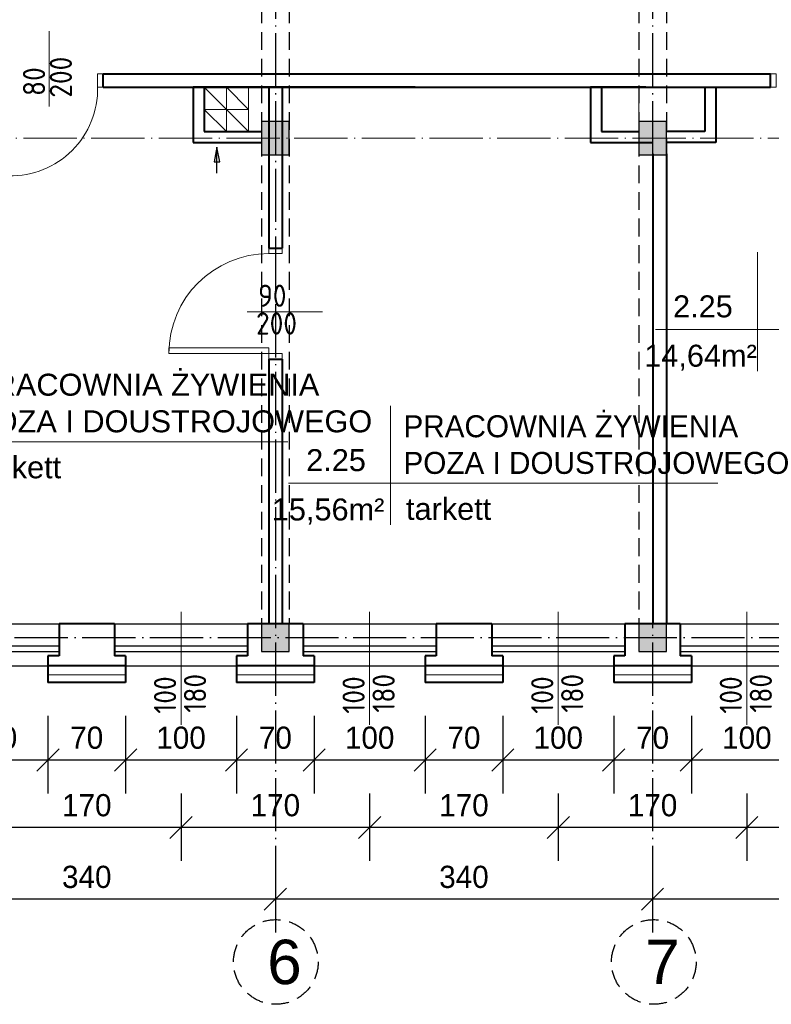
# Model space of a CAD drawing. Header units: millimetres. Extents: x -32003 to -19505, y 17931 to 29358.
# Tile 21 of 92: x -30124 to -29447, y 26534 to 27421. Entities that reach past the tile are written whole.
import ezdxf

# ---------------------------------------------------------------- set-up
doc = ezdxf.new("R2010")
doc.units = ezdxf.units.MM
doc.header["$PDMODE"] = 3
for name, pattern in [('ACAD_ISO03W100', [30, 12, -18]), ('ACAD_ISO04W100', [30.5, 24, -3, 0.5, -3]), ('KRESKOWA_X2', [12, 8, -4])]:
    doc.linetypes.add(name, pattern=pattern)
for name, color, linetype, lineweight in [('_wymiary', 1, 'Continuous', 9), ('drzwi', 140, 'Continuous', 13), ('KOMINY', 43, 'Continuous', 15), ('NR', 7, 'Continuous', 13), ('opisy drzwi', 40, 'Continuous', 13), ('opisy pom', 3, 'Continuous', 18), ('sciany', 4, 'Continuous', 40), ('symetria', 7, 'ACAD_ISO03W100', 5), ('SZRAF', 51, 'Continuous', 9), ('słupy', 2, 'Continuous', 30), ('ściana', 4, 'Continuous', 40)]:
    doc.layers.add(name, color=color, linetype=linetype, lineweight=lineweight)
doc.styles.add('ISO', font='isocp.shx')
doc.styles.add('style1', font='ARIAL.TTF')
doc.styles.add('SYSTEM', font='TXT')
doc.linetypes.add('BATTING', pattern='A,0.0001,-0.1,[134,ltypeshp.shx,S=0.1,R=0,X=-0.1,Y=0],-0.2,[134,ltypeshp.shx,S=0.1,R=180,X=0.1,Y=0],-0.1', length=0.4001)
doc.dimstyles.new('Jacek2', dxfattribs={"dimscale": 2, "dimtxt": 10, "dimasz": 10, "dimexe": 15, "dimexo": 15, "dimgap": 5, "dimtad": 1, "dimdec": 0, "dimrnd": 0.5, "dimzin": 0, "dimdsep": 46, "dimtxsty": 'Standard', "dimblk": 'OBLIQUE', "dimcen": 0, "dimdle": 5, "dimadec": 1, "dimazin": 0, "dimtfac": 1, "dimtdec": 0, "dimtofl": 0, "dimtmove": 0, "dimatfit": 3, "dimfxl": 0, "dimtolj": 1, "dimtzin": 0, "dimarcsym": 0})

# ---------------------------------------------------------------- blocks, each defined once
blk = doc.blocks.new('_OBLIQUE')
at = {"color": 0, "linetype": 'ByBlock'}
blk.add_line((-0.5, -0.5), (0.5, 0.5), dxfattribs=at)
blk = doc.blocks.new('*D604')
at = {"layer": '_wymiary', "color": 0, "lineweight": -2}
for p, q in [((-29518.67, 26793.45), (-29518.67, 26723.65)), ((-29418.67, 26793.45), (-29418.67, 26723.65)), ((-29408.67, 26753.65), (-29528.67, 26753.65))]:
    blk.add_line(p, q, dxfattribs=at)
at = {"layer": 'Defpoints', "color": 0}
for p in [(-29518.67, 26823.45), (-29418.67, 26823.45), (-29518.67, 26753.65)]:
    blk.add_point(p, dxfattribs=at)
at = {"layer": '_wymiary', "color": 0, "lineweight": -2, "xscale": 20, "yscale": 20, "zscale": 20, "rotation": 180}
blk.add_blockref('_OBLIQUE', (-29518.67, 26753.65), dxfattribs=at)
at = {"layer": '_wymiary', "color": 0, "lineweight": -2, "xscale": 20, "yscale": 20, "zscale": 20}
blk.add_blockref('_OBLIQUE', (-29418.67, 26753.65), dxfattribs=at)
at = {"layer": '_wymiary', "color": 0, "insert": (-29468.67, 26773.65), "char_height": 20, "attachment_point": 5}
blk.add_mtext('\\A1;100', dxfattribs=at)
blk = doc.blocks.new('*D605')
at = {"layer": '_wymiary', "color": 0, "lineweight": -2}
for p, q in [((-29588.67, 26793.45), (-29588.67, 26723.65)), ((-29518.67, 26793.45), (-29518.67, 26723.65)), ((-29508.67, 26753.65), (-29598.67, 26753.65))]:
    blk.add_line(p, q, dxfattribs=at)
at = {"layer": 'Defpoints', "color": 0}
for p in [(-29588.67, 26823.45), (-29518.67, 26823.45), (-29588.67, 26753.65)]:
    blk.add_point(p, dxfattribs=at)
at = {"layer": '_wymiary', "color": 0, "lineweight": -2, "xscale": 20, "yscale": 20, "zscale": 20, "rotation": 180}
blk.add_blockref('_OBLIQUE', (-29588.67, 26753.65), dxfattribs=at)
at = {"layer": '_wymiary', "color": 0, "lineweight": -2, "xscale": 20, "yscale": 20, "zscale": 20}
blk.add_blockref('_OBLIQUE', (-29518.67, 26753.65), dxfattribs=at)
at = {"layer": '_wymiary', "color": 0, "insert": (-29553.67, 26773.65), "char_height": 20, "attachment_point": 5}
blk.add_mtext('\\A1;70', dxfattribs=at)
blk = doc.blocks.new('*D606')
at = {"layer": '_wymiary', "color": 0, "lineweight": -2}
for p, q in [((-29688.67, 26793.45), (-29688.67, 26723.65)), ((-29588.67, 26793.45), (-29588.67, 26723.65)), ((-29578.67, 26753.65), (-29698.67, 26753.65))]:
    blk.add_line(p, q, dxfattribs=at)
at = {"layer": 'Defpoints', "color": 0}
for p in [(-29688.67, 26823.45), (-29588.67, 26823.45), (-29688.67, 26753.65)]:
    blk.add_point(p, dxfattribs=at)
at = {"layer": '_wymiary', "color": 0, "lineweight": -2, "xscale": 20, "yscale": 20, "zscale": 20, "rotation": 180}
blk.add_blockref('_OBLIQUE', (-29688.67, 26753.65), dxfattribs=at)
at = {"layer": '_wymiary', "color": 0, "lineweight": -2, "xscale": 20, "yscale": 20, "zscale": 20}
blk.add_blockref('_OBLIQUE', (-29588.67, 26753.65), dxfattribs=at)
at = {"layer": '_wymiary', "color": 0, "insert": (-29638.67, 26773.65), "char_height": 20, "attachment_point": 5}
blk.add_mtext('\\A1;100', dxfattribs=at)
blk = doc.blocks.new('*D607')
at = {"layer": '_wymiary', "color": 0, "lineweight": -2}
for p, q in [((-29758.67, 26793.45), (-29758.67, 26723.65)), ((-29688.67, 26793.45), (-29688.67, 26723.65)), ((-29678.67, 26753.65), (-29768.67, 26753.65))]:
    blk.add_line(p, q, dxfattribs=at)
at = {"layer": 'Defpoints', "color": 0}
for p in [(-29758.67, 26823.45), (-29688.67, 26823.45), (-29758.67, 26753.65)]:
    blk.add_point(p, dxfattribs=at)
at = {"layer": '_wymiary', "color": 0, "lineweight": -2, "xscale": 20, "yscale": 20, "zscale": 20, "rotation": 180}
blk.add_blockref('_OBLIQUE', (-29758.67, 26753.65), dxfattribs=at)
at = {"layer": '_wymiary', "color": 0, "lineweight": -2, "xscale": 20, "yscale": 20, "zscale": 20}
blk.add_blockref('_OBLIQUE', (-29688.67, 26753.65), dxfattribs=at)
at = {"layer": '_wymiary', "color": 0, "insert": (-29723.67, 26773.65), "char_height": 20, "attachment_point": 5}
blk.add_mtext('\\A1;70', dxfattribs=at)
blk = doc.blocks.new('*D608')
at = {"layer": '_wymiary', "color": 0, "lineweight": -2}
for p, q in [((-29858.67, 26793.45), (-29858.67, 26723.65)), ((-29758.67, 26793.45), (-29758.67, 26723.65)), ((-29748.67, 26753.65), (-29868.67, 26753.65))]:
    blk.add_line(p, q, dxfattribs=at)
at = {"layer": 'Defpoints', "color": 0}
for p in [(-29858.67, 26823.45), (-29758.67, 26823.45), (-29858.67, 26753.65)]:
    blk.add_point(p, dxfattribs=at)
at = {"layer": '_wymiary', "color": 0, "lineweight": -2, "xscale": 20, "yscale": 20, "zscale": 20, "rotation": 180}
blk.add_blockref('_OBLIQUE', (-29858.67, 26753.65), dxfattribs=at)
at = {"layer": '_wymiary', "color": 0, "lineweight": -2, "xscale": 20, "yscale": 20, "zscale": 20}
blk.add_blockref('_OBLIQUE', (-29758.67, 26753.65), dxfattribs=at)
at = {"layer": '_wymiary', "color": 0, "insert": (-29808.67, 26773.65), "char_height": 20, "attachment_point": 5}
blk.add_mtext('\\A1;100', dxfattribs=at)
blk = doc.blocks.new('*D609')
at = {"layer": '_wymiary', "color": 0, "lineweight": -2}
for p, q in [((-29928.67, 26793.45), (-29928.67, 26723.65)), ((-29858.67, 26793.45), (-29858.67, 26723.65)), ((-29848.67, 26753.65), (-29938.67, 26753.65))]:
    blk.add_line(p, q, dxfattribs=at)
at = {"layer": 'Defpoints', "color": 0}
for p in [(-29928.67, 26823.45), (-29858.67, 26823.45), (-29928.67, 26753.65)]:
    blk.add_point(p, dxfattribs=at)
at = {"layer": '_wymiary', "color": 0, "lineweight": -2, "xscale": 20, "yscale": 20, "zscale": 20, "rotation": 180}
blk.add_blockref('_OBLIQUE', (-29928.67, 26753.65), dxfattribs=at)
at = {"layer": '_wymiary', "color": 0, "lineweight": -2, "xscale": 20, "yscale": 20, "zscale": 20}
blk.add_blockref('_OBLIQUE', (-29858.67, 26753.65), dxfattribs=at)
at = {"layer": '_wymiary', "color": 0, "insert": (-29893.67, 26773.65), "char_height": 20, "attachment_point": 5}
blk.add_mtext('\\A1;70', dxfattribs=at)
blk = doc.blocks.new('*D610')
at = {"layer": '_wymiary', "color": 0, "lineweight": -2}
for p, q in [((-30028.67, 26793.45), (-30028.67, 26723.65)), ((-29928.67, 26793.45), (-29928.67, 26723.65)), ((-29918.67, 26753.65), (-30038.67, 26753.65))]:
    blk.add_line(p, q, dxfattribs=at)
at = {"layer": 'Defpoints', "color": 0}
for p in [(-30028.67, 26823.45), (-29928.67, 26823.45), (-30028.67, 26753.65)]:
    blk.add_point(p, dxfattribs=at)
at = {"layer": '_wymiary', "color": 0, "lineweight": -2, "xscale": 20, "yscale": 20, "zscale": 20, "rotation": 180}
blk.add_blockref('_OBLIQUE', (-30028.67, 26753.65), dxfattribs=at)
at = {"layer": '_wymiary', "color": 0, "lineweight": -2, "xscale": 20, "yscale": 20, "zscale": 20}
blk.add_blockref('_OBLIQUE', (-29928.67, 26753.65), dxfattribs=at)
at = {"layer": '_wymiary', "color": 0, "insert": (-29978.67, 26773.65), "char_height": 20, "attachment_point": 5}
blk.add_mtext('\\A1;100', dxfattribs=at)
blk = doc.blocks.new('*D611')
at = {"layer": '_wymiary', "color": 0, "lineweight": -2}
for p, q in [((-30098.67, 26793.45), (-30098.67, 26723.65)), ((-30028.67, 26793.45), (-30028.67, 26723.65)), ((-30018.67, 26753.65), (-30108.67, 26753.65))]:
    blk.add_line(p, q, dxfattribs=at)
at = {"layer": 'Defpoints', "color": 0}
for p in [(-30098.67, 26823.45), (-30028.67, 26823.45), (-30098.67, 26753.65)]:
    blk.add_point(p, dxfattribs=at)
at = {"layer": '_wymiary', "color": 0, "lineweight": -2, "xscale": 20, "yscale": 20, "zscale": 20, "rotation": 180}
blk.add_blockref('_OBLIQUE', (-30098.67, 26753.65), dxfattribs=at)
at = {"layer": '_wymiary', "color": 0, "lineweight": -2, "xscale": 20, "yscale": 20, "zscale": 20}
blk.add_blockref('_OBLIQUE', (-30028.67, 26753.65), dxfattribs=at)
at = {"layer": '_wymiary', "color": 0, "insert": (-30063.67, 26773.65), "char_height": 20, "attachment_point": 5}
blk.add_mtext('\\A1;70', dxfattribs=at)
blk = doc.blocks.new('*D612')
at = {"layer": '_wymiary', "color": 0, "lineweight": -2}
for p, q in [((-30198.67, 26793.45), (-30198.67, 26723.65)), ((-30098.67, 26793.45), (-30098.67, 26723.65)), ((-30088.67, 26753.65), (-30208.67, 26753.65))]:
    blk.add_line(p, q, dxfattribs=at)
at = {"layer": 'Defpoints', "color": 0}
for p in [(-30198.67, 26823.45), (-30098.67, 26823.45), (-30198.67, 26753.65)]:
    blk.add_point(p, dxfattribs=at)
at = {"layer": '_wymiary', "color": 0, "lineweight": -2, "xscale": 20, "yscale": 20, "zscale": 20, "rotation": 180}
blk.add_blockref('_OBLIQUE', (-30198.67, 26753.65), dxfattribs=at)
at = {"layer": '_wymiary', "color": 0, "lineweight": -2, "xscale": 20, "yscale": 20, "zscale": 20}
blk.add_blockref('_OBLIQUE', (-30098.67, 26753.65), dxfattribs=at)
at = {"layer": '_wymiary', "color": 0, "insert": (-30148.67, 26773.65), "char_height": 20, "attachment_point": 5}
blk.add_mtext('\\A1;100', dxfattribs=at)
blk = doc.blocks.new('*D634')
at = {"layer": '_wymiary', "color": 0, "lineweight": -2}
for p, q in [((-29468.67, 26723.65), (-29468.67, 26662.84)), ((-29298.67, 26723.65), (-29298.67, 26662.84)), ((-29288.67, 26692.84), (-29478.67, 26692.84))]:
    blk.add_line(p, q, dxfattribs=at)
at = {"layer": 'Defpoints', "color": 0}
for p in [(-29468.67, 26753.65), (-29298.67, 26753.65), (-29468.67, 26692.84)]:
    blk.add_point(p, dxfattribs=at)
at = {"layer": '_wymiary', "color": 0, "lineweight": -2, "xscale": 20, "yscale": 20, "zscale": 20, "rotation": 180}
blk.add_blockref('_OBLIQUE', (-29468.67, 26692.84), dxfattribs=at)
at = {"layer": '_wymiary', "color": 0, "lineweight": -2, "xscale": 20, "yscale": 20, "zscale": 20}
blk.add_blockref('_OBLIQUE', (-29298.67, 26692.84), dxfattribs=at)
at = {"layer": '_wymiary', "color": 0, "insert": (-29383.67, 26712.84), "char_height": 20, "attachment_point": 5}
blk.add_mtext('\\A1;170', dxfattribs=at)
blk = doc.blocks.new('*D635')
at = {"layer": '_wymiary', "color": 0, "lineweight": -2}
for p, q in [((-29638.67, 26723.65), (-29638.67, 26662.84)), ((-29468.67, 26723.65), (-29468.67, 26662.84)), ((-29458.67, 26692.84), (-29648.67, 26692.84))]:
    blk.add_line(p, q, dxfattribs=at)
at = {"layer": 'Defpoints', "color": 0}
for p in [(-29638.67, 26753.65), (-29468.67, 26753.65), (-29638.67, 26692.84)]:
    blk.add_point(p, dxfattribs=at)
at = {"layer": '_wymiary', "color": 0, "lineweight": -2, "xscale": 20, "yscale": 20, "zscale": 20, "rotation": 180}
blk.add_blockref('_OBLIQUE', (-29638.67, 26692.84), dxfattribs=at)
at = {"layer": '_wymiary', "color": 0, "lineweight": -2, "xscale": 20, "yscale": 20, "zscale": 20}
blk.add_blockref('_OBLIQUE', (-29468.67, 26692.84), dxfattribs=at)
at = {"layer": '_wymiary', "color": 0, "insert": (-29553.67, 26712.84), "char_height": 20, "attachment_point": 5}
blk.add_mtext('\\A1;170', dxfattribs=at)
blk = doc.blocks.new('*D636')
at = {"layer": '_wymiary', "color": 0, "lineweight": -2}
for p, q in [((-29808.67, 26723.65), (-29808.67, 26662.84)), ((-29638.67, 26723.65), (-29638.67, 26662.84)), ((-29628.67, 26692.84), (-29818.67, 26692.84))]:
    blk.add_line(p, q, dxfattribs=at)
at = {"layer": 'Defpoints', "color": 0}
for p in [(-29808.67, 26753.65), (-29638.67, 26753.65), (-29808.67, 26692.84)]:
    blk.add_point(p, dxfattribs=at)
at = {"layer": '_wymiary', "color": 0, "lineweight": -2, "xscale": 20, "yscale": 20, "zscale": 20, "rotation": 180}
blk.add_blockref('_OBLIQUE', (-29808.67, 26692.84), dxfattribs=at)
at = {"layer": '_wymiary', "color": 0, "lineweight": -2, "xscale": 20, "yscale": 20, "zscale": 20}
blk.add_blockref('_OBLIQUE', (-29638.67, 26692.84), dxfattribs=at)
at = {"layer": '_wymiary', "color": 0, "insert": (-29723.67, 26712.84), "char_height": 20, "attachment_point": 5}
blk.add_mtext('\\A1;170', dxfattribs=at)
blk = doc.blocks.new('*D637')
at = {"layer": '_wymiary', "color": 0, "lineweight": -2}
for p, q in [((-29978.67, 26723.65), (-29978.67, 26662.84)), ((-29808.67, 26723.65), (-29808.67, 26662.84)), ((-29798.67, 26692.84), (-29988.67, 26692.84))]:
    blk.add_line(p, q, dxfattribs=at)
at = {"layer": 'Defpoints', "color": 0}
for p in [(-29978.67, 26753.65), (-29808.67, 26753.65), (-29978.67, 26692.84)]:
    blk.add_point(p, dxfattribs=at)
at = {"layer": '_wymiary', "color": 0, "lineweight": -2, "xscale": 20, "yscale": 20, "zscale": 20, "rotation": 180}
blk.add_blockref('_OBLIQUE', (-29978.67, 26692.84), dxfattribs=at)
at = {"layer": '_wymiary', "color": 0, "lineweight": -2, "xscale": 20, "yscale": 20, "zscale": 20}
blk.add_blockref('_OBLIQUE', (-29808.67, 26692.84), dxfattribs=at)
at = {"layer": '_wymiary', "color": 0, "insert": (-29893.67, 26712.84), "char_height": 20, "attachment_point": 5}
blk.add_mtext('\\A1;170', dxfattribs=at)
blk = doc.blocks.new('*D638')
at = {"layer": '_wymiary', "color": 0, "lineweight": -2}
for p, q in [((-30148.67, 26723.65), (-30148.67, 26662.84)), ((-29978.67, 26723.65), (-29978.67, 26662.84)), ((-29968.67, 26692.84), (-30158.67, 26692.84))]:
    blk.add_line(p, q, dxfattribs=at)
at = {"layer": 'Defpoints', "color": 0}
for p in [(-30148.67, 26753.65), (-29978.67, 26753.65), (-30148.67, 26692.84)]:
    blk.add_point(p, dxfattribs=at)
at = {"layer": '_wymiary', "color": 0, "lineweight": -2, "xscale": 20, "yscale": 20, "zscale": 20, "rotation": 180}
blk.add_blockref('_OBLIQUE', (-30148.67, 26692.84), dxfattribs=at)
at = {"layer": '_wymiary', "color": 0, "lineweight": -2, "xscale": 20, "yscale": 20, "zscale": 20}
blk.add_blockref('_OBLIQUE', (-29978.67, 26692.84), dxfattribs=at)
at = {"layer": '_wymiary', "color": 0, "insert": (-30063.67, 26712.84), "char_height": 20, "attachment_point": 5}
blk.add_mtext('\\A1;170', dxfattribs=at)
blk = doc.blocks.new('*D650')
at = {"layer": '_wymiary', "color": 0, "lineweight": -2}
for p, q in [((-29553.67, 26636.14), (-29553.67, 26598.27)), ((-29213.67, 26637.15), (-29213.67, 26598.27)), ((-29203.67, 26628.27), (-29563.67, 26628.27))]:
    blk.add_line(p, q, dxfattribs=at)
at = {"layer": 'Defpoints', "color": 0}
for p in [(-29553.67, 26666.14), (-29213.67, 26667.15), (-29553.67, 26628.27)]:
    blk.add_point(p, dxfattribs=at)
at = {"layer": '_wymiary', "color": 0, "lineweight": -2, "xscale": 20, "yscale": 20, "zscale": 20, "rotation": 180}
blk.add_blockref('_OBLIQUE', (-29553.67, 26628.27), dxfattribs=at)
at = {"layer": '_wymiary', "color": 0, "lineweight": -2, "xscale": 20, "yscale": 20, "zscale": 20}
blk.add_blockref('_OBLIQUE', (-29213.67, 26628.27), dxfattribs=at)
at = {"layer": '_wymiary', "color": 0, "insert": (-29383.67, 26648.27), "char_height": 20, "attachment_point": 5}
blk.add_mtext('\\A1;340', dxfattribs=at)
blk = doc.blocks.new('*D651')
at = {"layer": '_wymiary', "color": 0, "lineweight": -2}
for p, q in [((-29893.67, 26640.75), (-29893.67, 26598.27)), ((-29553.67, 26636.14), (-29553.67, 26598.27)), ((-29543.67, 26628.27), (-29903.67, 26628.27))]:
    blk.add_line(p, q, dxfattribs=at)
at = {"layer": 'Defpoints', "color": 0}
for p in [(-29893.67, 26670.75), (-29553.67, 26666.14), (-29893.67, 26628.27)]:
    blk.add_point(p, dxfattribs=at)
at = {"layer": '_wymiary', "color": 0, "lineweight": -2, "xscale": 20, "yscale": 20, "zscale": 20, "rotation": 180}
blk.add_blockref('_OBLIQUE', (-29893.67, 26628.27), dxfattribs=at)
at = {"layer": '_wymiary', "color": 0, "lineweight": -2, "xscale": 20, "yscale": 20, "zscale": 20}
blk.add_blockref('_OBLIQUE', (-29553.67, 26628.27), dxfattribs=at)
at = {"layer": '_wymiary', "color": 0, "insert": (-29723.67, 26648.27), "char_height": 20, "attachment_point": 5}
blk.add_mtext('\\A1;340', dxfattribs=at)
blk = doc.blocks.new('*D652')
at = {"layer": '_wymiary', "color": 0, "lineweight": -2}
for p, q in [((-30233.67, 26637.68), (-30233.67, 26598.27)), ((-29893.67, 26640.75), (-29893.67, 26598.27)), ((-29883.67, 26628.27), (-30243.67, 26628.27))]:
    blk.add_line(p, q, dxfattribs=at)
at = {"layer": 'Defpoints', "color": 0}
for p in [(-30233.67, 26667.68), (-29893.67, 26670.75), (-30233.67, 26628.27)]:
    blk.add_point(p, dxfattribs=at)
at = {"layer": '_wymiary', "color": 0, "lineweight": -2, "xscale": 20, "yscale": 20, "zscale": 20, "rotation": 180}
blk.add_blockref('_OBLIQUE', (-30233.67, 26628.27), dxfattribs=at)
at = {"layer": '_wymiary', "color": 0, "lineweight": -2, "xscale": 20, "yscale": 20, "zscale": 20}
blk.add_blockref('_OBLIQUE', (-29893.67, 26628.27), dxfattribs=at)
at = {"layer": '_wymiary', "color": 0, "insert": (-30063.67, 26648.27), "char_height": 20, "attachment_point": 5}
blk.add_mtext('\\A1;340', dxfattribs=at)

msp = doc.modelspace()

# ---------------------------------------------------------------- hatches: boundary and pattern name
at = {"layer": 'SZRAF'}
h = msp.add_hatch(color=256, dxfattribs=at)
h.dxf.hatch_style = 1
h.paths.add_polyline_path([(-29906.17, 27313.95), (-29893.67, 27313.95), (-29893.67, 27328.95), (-29906.17, 27328.95)])
h.paths.add_polyline_path([(-29893.67, 27313.95), (-29906.17, 27313.95), (-29906.17, 27298.95), (-29893.67, 27298.95)])
h.paths.add_polyline_path([(-29893.67, 27313.95), (-29881.17, 27313.95), (-29881.17, 27328.95), (-29893.67, 27328.95)])
h.paths.add_polyline_path([(-29893.67, 27298.95), (-29881.17, 27298.95), (-29881.17, 27313.95), (-29893.67, 27313.95)])
h = msp.add_hatch(color=256, dxfattribs=at)
h.dxf.hatch_style = 1
h.paths.add_polyline_path([(-29566.17, 27313.95), (-29553.67, 27313.95), (-29553.67, 27328.95), (-29566.17, 27328.95)])
h.paths.add_polyline_path([(-29553.67, 27313.95), (-29566.17, 27313.95), (-29566.17, 27298.95), (-29553.67, 27298.95)])
h.paths.add_polyline_path([(-29553.67, 27313.95), (-29541.17, 27313.95), (-29541.17, 27328.95), (-29553.67, 27328.95)])
h.paths.add_polyline_path([(-29553.67, 27298.95), (-29541.17, 27298.95), (-29541.17, 27313.95), (-29553.67, 27313.95)])
h = msp.add_hatch(color=256, dxfattribs=at)
h.dxf.hatch_style = 1
h.paths.add_polyline_path([(-29881.17, 26876.45), (-29906.17, 26876.45), (-29906.17, 26863.95), (-29881.17, 26863.95)])
h.paths.add_polyline_path([(-29881.17, 26863.95), (-29906.17, 26863.95), (-29906.17, 26851.45), (-29881.17, 26851.45)])
h = msp.add_hatch(color=256, dxfattribs=at)
h.dxf.hatch_style = 1
h.paths.add_polyline_path([(-29541.17, 26876.45), (-29566.17, 26876.45), (-29566.17, 26863.95), (-29541.17, 26863.95)])
h.paths.add_polyline_path([(-29541.17, 26863.95), (-29566.17, 26863.95), (-29566.17, 26851.45), (-29541.17, 26851.45)])

# ---------------------------------------------------------------- linework, layer by layer
at = {"linetype": 'KRESKOWA_X2', "ltscale": 2}
for p, q in [((-29906.17, 28201.45), (-29906.17, 26876.45)), ((-29881.17, 28201.45), (-29881.17, 26876.45)), ((-29566.17, 28201.45), (-29566.17, 26876.45)), ((-29541.17, 28201.45), (-29541.17, 26876.45))]:
    msp.add_line(p, q, dxfattribs=at)
at = {"linetype": 'ACAD_ISO04W100', "ltscale": 2}
for p, q in [((-29893.67, 28201.45), (-29893.67, 26609.88)), ((-29553.67, 28201.45), (-29553.67, 26609.86)), ((-31592.67, 26863.95), (-25930.18, 26863.95))]:
    msp.add_line(p, q, dxfattribs=at)
at = {"ltscale": 2}
for p, q in [((-31056.67, 26876.45), (-27491.67, 26876.45)), ((-31051.67, 26838.45), (-27545.67, 26838.45))]:
    msp.add_line(p, q, dxfattribs=at)
for p, q in [((-30208.67, 26856.52), (-30088.67, 26856.52)), ((-30038.67, 26856.52), (-29918.67, 26856.52)), ((-29868.67, 26856.52), (-29748.67, 26856.52)), ((-29698.67, 26856.52), (-29578.67, 26856.52)), ((-29528.67, 26856.52), (-29408.67, 26856.52)), ((-30208.67, 26851.45), (-30088.67, 26851.45)), ((-30038.67, 26851.45), (-29918.67, 26851.45)), ((-29868.67, 26851.45), (-29748.67, 26851.45)), ((-29698.67, 26851.45), (-29578.67, 26851.45)), ((-29528.67, 26851.45), (-29408.67, 26851.45))]:
    msp.add_line(p, q)
at = {"linetype": 'KRESKOWA_X2', "ltscale": 2}
for centre in [(-29893.24, 26571.73), (-29552.53, 26571.73)]:
    msp.add_circle(centre, 38.15, dxfattribs=at)
at = {"layer": 'drzwi'}
for points in [[(-30053.87, 27371.95, 0), (-30048.87, 27371.95, 0), (-30048.87, 27359.95, 0), (-30053.87, 27359.95, 0), (-30053.87, 27371.95, 0)], [(-29442.24, 27371.95, 0), (-29447.24, 27371.95, 0), (-29447.24, 27359.95, 0), (-29442.24, 27359.95, 0), (-29442.24, 27371.95, 0)], [(-29887.67, 27209.95, 0), (-29887.67, 27214.95, 0), (-29899.67, 27214.95, 0), (-29899.67, 27209.95, 0), (-29887.67, 27209.95, 0)], [(-29899.67, 27119.95, 0), (-29899.67, 27124.95, 0), (-29989.67, 27124.95, 0), (-29989.67, 27119.95, 0), (-29899.67, 27119.95, 0)], [(-29887.67, 27119.95, 0), (-29887.67, 27114.95, 0), (-29899.67, 27114.95, 0), (-29899.67, 27119.95, 0), (-29887.67, 27119.95, 0)]]:
    msp.add_polyline3d(points, dxfattribs=at)
for centre, radius, start, end in [((-30132.42, 27358.5), 78.57, 268.94444, 1.05603), ((-29899.67, 27119.95), 90, 90, 180)]:
    msp.add_arc(centre, radius, start, end, dxfattribs=at)
at = {"layer": 'KOMINY'}
for p, q in [((-29957.86, 27359.95), (-29917.86, 27319.95)), ((-29937.86, 27359.95), (-29917.86, 27339.95)), ((-29957.86, 27339.95), (-29937.86, 27319.95))]:
    msp.add_line(p, q, dxfattribs=at)
for points in [[(-29937.86, 27339.95), (-29957.86, 27339.95), (-29957.86, 27359.95), (-29937.86, 27359.95)], [(-29917.86, 27339.95), (-29937.86, 27339.95), (-29937.86, 27359.95), (-29917.86, 27359.95)], [(-29566.17, 27319.95), (-29599.67, 27319.95), (-29599.67, 27359.95), (-29566.17, 27359.95)], [(-29937.86, 27319.95), (-29957.86, 27319.95), (-29957.86, 27339.95), (-29937.86, 27339.95)], [(-29917.86, 27319.95), (-29937.86, 27319.95), (-29937.86, 27339.95), (-29917.86, 27339.95)]]:
    msp.add_lwpolyline(points, close=True, dxfattribs=at)
at = {"layer": 'KOMINY', "lineweight": 30}
msp.add_lwpolyline([(-29946.29, 27282.58), (-29946.29, 27305.84), (-29948.83, 27292.73), (-29943.71, 27292.73), (-29946.29, 27305.84)], dxfattribs=at)
at = {"layer": 'opisy drzwi'}
for p, q in [((-30097.59, 27342.44), (-30097.59, 27410.31)), ((-29919.1, 27157.56), (-29851.23, 27157.56)), ((-29978.67, 26887.24), (-29978.67, 26785.48)), ((-29808.67, 26887.24), (-29808.67, 26785.48)), ((-29638.67, 26887.24), (-29638.67, 26785.48)), ((-29468.67, 26887.24), (-29468.67, 26785.48))]:
    msp.add_line(p, q, dxfattribs=at)
at = {"layer": 'opisy pom'}
for p, q in [((-29459.15, 27211.31), (-29459.15, 27104.08)), ((-29551.14, 27141.54), (-29164.14, 27141.54)), ((-29789.85, 27072.76), (-29789.85, 26965.53)), ((-30269.49, 27040.44), (-29882.48, 27040.44)), ((-29881.84, 27002.99), (-29494.84, 27002.99))]:
    msp.add_line(p, q, dxfattribs=at)
at = {"layer": 'sciany'}
for p, q in [((-30048.87, 27359.95), (-30048.87, 27371.95)), ((-30048.87, 27371.95), (-29719.32, 27371.95)), ((-29719.32, 27371.95), (-29447.24, 27371.95)), ((-29447.24, 27359.95), (-29447.24, 27371.95)), ((-30048.87, 27359.95), (-29719.32, 27359.95)), ((-29767.67, 27359.95), (-29967.86, 27359.95)), ((-29967.86, 27359.95), (-29967.86, 27309.95)), ((-29957.86, 27359.95), (-29957.86, 27319.95)), ((-29899.67, 27359.95), (-29899.67, 27214.95)), ((-29887.67, 27359.95), (-29887.67, 27214.95)), ((-29719.32, 27359.95), (-29447.24, 27359.95)), ((-29559.67, 27359.95), (-29609.67, 27359.95)), ((-29609.67, 27359.95), (-29609.67, 27309.95)), ((-29599.67, 27359.95), (-29599.67, 27319.95)), ((-29506.67, 27359.95), (-29506.67, 27319.95)), ((-29496.67, 27359.95), (-29496.67, 27309.95)), ((-29957.86, 27319.95), (-29906.17, 27319.95)), ((-29599.67, 27319.95), (-29566.17, 27319.95)), ((-29506.67, 27319.95), (-29541.17, 27319.95)), ((-29967.86, 27309.95), (-29906.17, 27309.95)), ((-29609.67, 27309.95), (-29553.17, 27309.95)), ((-29496.67, 27309.95), (-29541.17, 27309.95)), ((-29553.17, 26876.45), (-29553.17, 27299.95)), ((-29541.17, 27299.95), (-29541.17, 26876.45)), ((-29899.67, 27214.95), (-29887.67, 27214.95)), ((-29899.67, 27114.95), (-29887.67, 27114.95)), ((-29899.67, 27114.95), (-29899.67, 26876.45)), ((-29887.67, 27114.95), (-29887.67, 26876.45))]:
    msp.add_line(p, q, dxfattribs=at)
at = {"layer": 'symetria', "linetype": 'ACAD_ISO04W100', "ltscale": 2}
msp.add_line((-30913.67, 27313.95), (-25930.18, 27313.95), dxfattribs=at)
at = {"layer": 'SZRAF', "linetype": 'BATTING', "ltscale": 14}
for p, q in [((-30028.67, 26830.45), (-30098.67, 26830.45)), ((-29858.67, 26830.45), (-29928.67, 26830.45)), ((-29688.67, 26830.45), (-29758.67, 26830.45)), ((-29518.67, 26830.45), (-29588.67, 26830.45))]:
    msp.add_line(p, q, dxfattribs=at)
at = {"layer": 'słupy'}
for points in [[(-29906.17, 27298.95), (-29881.17, 27298.95), (-29881.17, 27328.95), (-29906.17, 27328.95)], [(-29566.17, 27298.95), (-29541.17, 27298.95), (-29541.17, 27328.95), (-29566.17, 27328.95)], [(-29906.17, 26851.45), (-29881.17, 26851.45), (-29881.17, 26876.45), (-29906.17, 26876.45)], [(-29566.17, 26851.45), (-29541.17, 26851.45), (-29541.17, 26876.45), (-29566.17, 26876.45)]]:
    msp.add_lwpolyline(points, close=True, dxfattribs=at)
at = {"layer": 'ściana'}
for p, q in [((-30038.67, 26876.45), (-30088.67, 26876.45)), ((-30088.67, 26876.45), (-30088.67, 26847.45)), ((-30038.67, 26876.45), (-30038.67, 26847.45)), ((-29868.67, 26876.45), (-29918.67, 26876.45)), ((-29918.67, 26876.45), (-29918.67, 26847.45)), ((-29868.67, 26876.45), (-29868.67, 26847.45)), ((-29698.67, 26876.45), (-29748.67, 26876.45)), ((-29748.67, 26876.45), (-29748.67, 26847.45)), ((-29698.67, 26876.45), (-29698.67, 26847.45)), ((-29528.67, 26876.45), (-29578.67, 26876.45)), ((-29578.67, 26876.45), (-29578.67, 26847.45)), ((-29528.67, 26876.45), (-29528.67, 26847.45)), ((-30098.67, 26847.45), (-30098.67, 26823.45)), ((-30088.67, 26847.45), (-30098.67, 26847.45)), ((-30028.67, 26847.45), (-30038.67, 26847.45)), ((-30028.67, 26847.45), (-30028.67, 26823.45)), ((-29928.67, 26847.45), (-29928.67, 26823.45)), ((-29918.67, 26847.45), (-29928.67, 26847.45)), ((-29858.67, 26847.45), (-29868.67, 26847.45)), ((-29858.67, 26847.45), (-29858.67, 26823.45)), ((-29758.67, 26847.45), (-29758.67, 26823.45)), ((-29748.67, 26847.45), (-29758.67, 26847.45)), ((-29688.67, 26847.45), (-29698.67, 26847.45)), ((-29688.67, 26847.45), (-29688.67, 26823.45)), ((-29588.67, 26847.45), (-29588.67, 26823.45)), ((-29578.67, 26847.45), (-29588.67, 26847.45)), ((-29518.67, 26847.45), (-29528.67, 26847.45)), ((-29518.67, 26847.45), (-29518.67, 26823.45)), ((-30028.67, 26838.45), (-30098.67, 26838.45)), ((-29858.67, 26838.45), (-29928.67, 26838.45)), ((-29688.67, 26838.45), (-29758.67, 26838.45)), ((-29518.67, 26838.45), (-29588.67, 26838.45)), ((-30028.67, 26823.45), (-30098.67, 26823.45)), ((-29858.67, 26823.45), (-29928.67, 26823.45)), ((-29688.67, 26823.45), (-29758.67, 26823.45)), ((-29518.67, 26823.45), (-29588.67, 26823.45))]:
    msp.add_line(p, q, dxfattribs=at)

# ---------------------------------------------------------------- texts
at = {"layer": 'NR', "ltscale": 5, "char_height": 40, "width": 65, "attachment_point": 1, "style": 'style1'}
for s, insert in [('6', (-29900.98, 26591.76)), ('7', (-29560.26, 26591.76))]:
    msp.add_mtext(s, dxfattribs=dict(at, insert=insert))
at = {"layer": 'opisy drzwi', "style": 'ISO'}
for s, p in [('200', (-30077.02, 27350.47)), ('80', (-30101.19, 27351.99)), ('100', (-29983.11, 26795.46)), ('180', (-29956.08, 26796.37)), ('100', (-29813.11, 26795.46)), ('180', (-29786.08, 26796.37)), ('100', (-29643.11, 26795.46)), ('180', (-29616.08, 26796.37)), ('100', (-29473.11, 26795.46)), ('180', (-29446.08, 26796.37))]:
    msp.add_text(s, height=20, rotation=90, dxfattribs=at).set_placement(p)
for s, p in [('90', (-29909.2, 27162)), ('200', (-29911.07, 27137))]:
    msp.add_text(s, height=20, dxfattribs=at).set_placement(p)
at = {"layer": 'opisy pom', "char_height": 19.8, "attachment_point": 1, "style": 'SYSTEM'}
for s, insert in [('{\\fArial|b0|i0|c238|p34;2.25}', (-29535.2, 27172.33)), ('{\\fArial|b0|i0|c238|p34;14,64m²}', (-29561.19, 27127.88)), ('{\\fArial|b0|i0|c238|p34;PRACOWNIA ŻYWIENIA \\PPOZA I DOUSTROJOWEGO}', (-30165.94, 27101.75)), ('{\\fArial|b0|i0|c238|p34;PRACOWNIA ŻYWIENIA \\PPOZA I DOUSTROJOWEGO}', (-29778.29, 27064.3)), ('{\\fArial|b0|i0|c238|p34;2.25 }', (-29865.9, 27033.77)), ('{\\fArial|b0|i0|c238|p34;tarkett}', (-30163.57, 27027.31)), ('{\\fArial|b0|i0|c238|p34;15,56m²}', (-29896.87, 26989.33)), ('{\\fArial|b0|i0|c238|p34;tarkett}', (-29775.92, 26989.85))]:
    msp.add_mtext(s, dxfattribs=dict(at, insert=insert))

# ---------------------------------------------------------------- dimensions: what is measured, and where the dimension line sits
at = {"layer": '_wymiary'}
for base, p1, p2, picture, middle in [((-30198.67, 26753.65), (-30098.67, 26823.45), (-30198.67, 26823.45), '*D612', (-30148.67, 26773.65)), ((-30098.67, 26753.65), (-30028.67, 26823.45), (-30098.67, 26823.45), '*D611', (-30063.67, 26773.65)), ((-30028.67, 26753.65), (-29928.67, 26823.45), (-30028.67, 26823.45), '*D610', (-29978.67, 26773.65)), ((-29928.67, 26753.65), (-29858.67, 26823.45), (-29928.67, 26823.45), '*D609', (-29893.67, 26773.65)), ((-29858.67, 26753.65), (-29758.67, 26823.45), (-29858.67, 26823.45), '*D608', (-29808.67, 26773.65)), ((-29758.67, 26753.65), (-29688.67, 26823.45), (-29758.67, 26823.45), '*D607', (-29723.67, 26773.65)), ((-29688.67, 26753.65), (-29588.67, 26823.45), (-29688.67, 26823.45), '*D606', (-29638.67, 26773.65)), ((-29588.67, 26753.65), (-29518.67, 26823.45), (-29588.67, 26823.45), '*D605', (-29553.67, 26773.65)), ((-29518.67, 26753.65), (-29418.67, 26823.45), (-29518.67, 26823.45), '*D604', (-29468.67, 26773.65)), ((-30148.67, 26692.84), (-29978.67, 26753.65), (-30148.67, 26753.65), '*D638', (-30063.67, 26712.84)), ((-29978.67, 26692.84), (-29808.67, 26753.65), (-29978.67, 26753.65), '*D637', (-29893.67, 26712.84)), ((-29808.67, 26692.84), (-29638.67, 26753.65), (-29808.67, 26753.65), '*D636', (-29723.67, 26712.84)), ((-29638.67, 26692.84), (-29468.67, 26753.65), (-29638.67, 26753.65), '*D635', (-29553.67, 26712.84)), ((-29468.67, 26692.84), (-29298.67, 26753.65), (-29468.67, 26753.65), '*D634', (-29383.67, 26712.84)), ((-30233.67, 26628.27), (-29893.67, 26670.75), (-30233.67, 26667.68), '*D652', (-30063.67, 26648.27)), ((-29893.67, 26628.27), (-29553.67, 26666.14), (-29893.67, 26670.75), '*D651', (-29723.67, 26648.27)), ((-29553.67, 26628.27), (-29213.67, 26667.15), (-29553.67, 26666.14), '*D650', (-29383.67, 26648.27))]:
    dim = msp.add_linear_dim(base=base, p1=p1, p2=p2, dimstyle='Jacek2', override={"dimtmove": 1}, dxfattribs=at)
    dim.commit()
    dim.dimension.update_dxf_attribs({"geometry": picture, "text_midpoint": middle})

doc.saveas('drawing.dxf')
